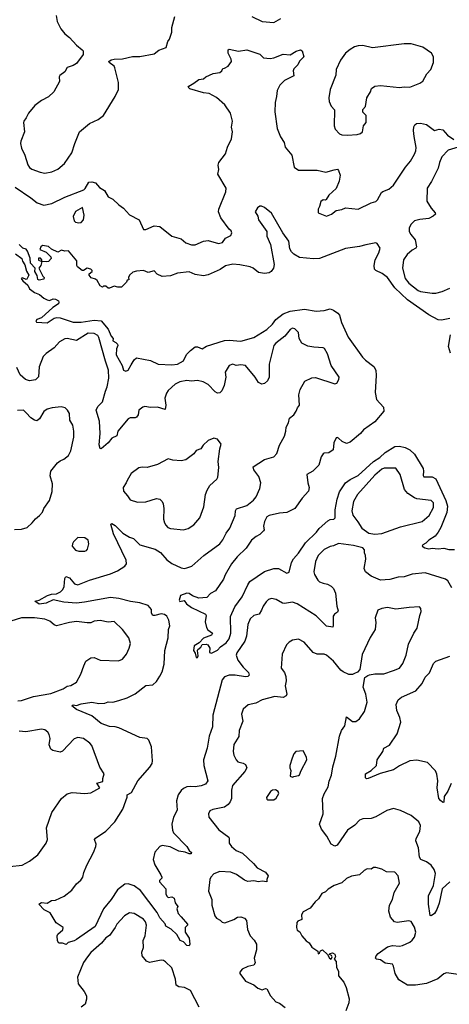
# Model space of a CAD drawing. Extents: x 1954678 to 2060275, y 904822 to 1016299.
# Tile 129 of 256: x 2025840 to 2029500, y 945262 to 953651. Entities that reach past the tile are written whole.
import ezdxf

# ---------------------------------------------------------------- set-up
doc = ezdxf.new("R2010")
doc.units = 0

msp = doc.modelspace()

# ---------------------------------------------------------------- linework, layer by layer
at = {"layer": '0CON20XD'}
for points in [[(2026150, 953685), (2026158.6, 953635), (2026191.7, 953571.7), (2026225, 953530), (2026265, 953500), (2026323.6, 953433.6), (2026372.5, 953395), (2026380, 953385), (2026380, 953355), (2026323.9, 953276.1), (2026295, 953259.2), (2026245.4, 953244.6), (2026225, 953206.7), (2026182.5, 953175), (2026177.5, 953165), (2026180, 953125), (2026130, 953035), (2026085, 952993.8), (2026025, 952961.2), (2025970.3, 952919.7), (2025914, 952855), (2025895.7, 952814.3), (2025875, 952787.5), (2025873.3, 952775), (2025880, 952695), (2025848.6, 952615), (2025847.1, 952595), (2025855.7, 952555), (2025883.3, 952495), (2025910, 952415), (2025925, 952391.2), (2025945, 952378), (2026015, 952351.4), (2026055, 952344.3)], [(2026055, 952344.3), (2026115, 952355.8), (2026165, 952375.8), (2026222, 952425), (2026283.8, 952516.2), (2026308.6, 952595), (2026350, 952695), (2026435, 952767.5), (2026509.7, 952800.3), (2026555.5, 952834.5), (2026655, 952997.5), (2026680.8, 953055), (2026683.3, 953115), (2026651.7, 953241.7), (2026643.8, 953255), (2026602.5, 953285), (2026600, 953295), (2026620.6, 953309.4), (2026645, 953314.2), (2026715, 953316.2), (2026802.3, 953337.7), (2026863.9, 953336.1), (2026985, 953358.8), (2027025, 953390), (2027086.7, 953415), (2027103.3, 953465), (2027115.8, 953484.2), (2027137.5, 953545), (2027136.2, 953585), (2027161.1, 953678.9)], [(2027817.2, 953677.2), (2027905, 953634.4), (2028005, 953626.2), (2028065, 953660)], [(2028632.7, 952667.3), (2028715, 952673.8), (2028745, 952682), (2028761.2, 952695), (2028769.2, 952745), (2028791.2, 952775), (2028792.5, 952835), (2028765, 952862.5), (2028763.3, 952885), (2028785, 952910), (2028798.8, 952985), (2028828.8, 953035), (2028836.7, 953065), (2028865, 953084), (2028915, 953088.8), (2029075, 953072.5), (2029115, 953080), (2029165, 953076), (2029249.7, 953110.3), (2029275, 953127.5), (2029309.5, 953190.5), (2029342.7, 953227.3), (2029364.3, 953285), (2029366, 953335), (2029350, 953365), (2029275.7, 953415.7), (2029175, 953444.3), (2029115, 953446), (2028845, 953412.2), (2028765, 953430.6), (2028725, 953429.2), (2028691.7, 953418.3), (2028655, 953398), (2028615.5, 953364.5), (2028571.9, 953305), (2028537.1, 953225), (2028532.9, 953177.1), (2028486.2, 953055), (2028474.2, 952985), (2028478, 952955), (2028493.3, 952915), (2028523, 952883), (2028518, 952745), (2028528.3, 952718.3), (2028565, 952677.5), (2028585, 952670), (2028632.7, 952667.3)], [(2026725, 952044.3), (2026775, 951988.6), (2026856.7, 951945), (2026895, 951864.2), (2026915, 951862.9), (2026985, 951893.8), (2027035, 951890), (2027136.6, 951806.6), (2027215, 951784), (2027255, 951750), (2027305, 951732.5), (2027335, 951732.5), (2027405, 951762.5), (2027445, 951768.6), (2027534.3, 951744.3), (2027568.5, 951751.5), (2027595, 951790), (2027638.9, 951811.1), (2027648.8, 951835), (2027642.3, 951852.3), (2027625, 951866.7), (2027555, 951961.2), (2027534.5, 952014.5), (2027535.6, 952035), (2027595.8, 952185), (2027600, 952215), (2027528, 952335), (2027536.2, 952375), (2027531.4, 952411.4), (2027536, 952435), (2027592.4, 952507.6), (2027610.6, 952565), (2027644.4, 952635), (2027654.4, 952695), (2027645.6, 952735), (2027651.9, 952785), (2027635.6, 952855), (2027587.5, 952925), (2027517, 952987), (2027453.2, 953023.2), (2027405, 953027.5), (2027290.5, 953060.5), (2027276.7, 953075), (2027280, 953085), (2027325, 953110), (2027365, 953141.9), (2027405, 953146), (2027425, 953163.3), (2027488.3, 953191.7), (2027545, 953200), (2027562.5, 953215), (2027570, 953235), (2027585, 953236.7), (2027616.7, 953255), (2027644, 953295), (2027642, 953315), (2027616.2, 953365), (2027617.5, 953395), (2027625, 953400), (2027705, 953382), (2027775, 953394.4), (2027885, 953358), (2027917.5, 953325), (2027975, 953320), (2028005.5, 953324.5), (2028085, 953358), (2028145, 953350), (2028195, 953382), (2028232.5, 953392.5), (2028247.5, 953385), (2028261.2, 953335), (2028223.9, 953296.1), (2028211.2, 953265), (2028175, 953232.5), (2028170, 953215), (2028175, 953172.5), (2028097, 953133), (2028056.9, 953093.1), (2028033.1, 953046.9), (2028029.1, 952995), (2028015.6, 952945), (2028013.6, 952865), (2028034.4, 952725), (2028062, 952652), (2028092.5, 952605), (2028102, 952565), (2028160, 952495), (2028178.8, 952395), (2028215, 952369.2), (2028375, 952368.9), (2028448.3, 952351.7), (2028518, 952372), (2028546.4, 952376.4), (2028557.5, 952365), (2028570, 952325), (2028563.3, 952275), (2028535, 952213.3), (2028473.6, 952156.4), (2028451.7, 952118.3), (2028445, 952113.3), (2028425, 952116.2), (2028405, 952102.5), (2028395, 952060), (2028382.5, 952037.5), (2028384.3, 952004.3), (2028455, 951977.5), (2028497.5, 951995), (2028535, 952026.2), (2028585, 952033.8), (2028615, 952046.7), (2028725, 952036.2), (2028835, 952090.5), (2028875, 952102.2), (2028887.8, 952115), (2028922.4, 952177.6), (2028935, 952188), (2028985, 952205.8), (2029025, 952240.8), (2029126, 952394), (2029169.5, 952445), (2029203.8, 952506.2), (2029215.4, 952534.6), (2029217.2, 952562.8), (2029199.6, 952655), (2029194.4, 952705.6), (2029198.8, 952738.8), (2029206.2, 952755), (2029220, 952765), (2029255, 952768.1), (2029307.3, 952757.3), (2029375, 952706.7), (2029415, 952718), (2029445, 952711.2), (2029485.5, 952665.5), (2029539.8, 952629.8)], [(2029576, 952565), (2029491.5, 952538.5), (2029436.7, 952483.3), (2029417.1, 952435), (2029405.3, 952384.7), (2029349.2, 952270.8), (2029310.5, 952215), (2029308.6, 952105), (2029344.4, 952044.4), (2029381.2, 952005), (2029382.5, 951995), (2029364.1, 951975.9), (2029324.5, 951955.5), (2029248.3, 951948.3), (2029205, 951936.7), (2029173.1, 951905), (2029159.4, 951875), (2029159.4, 951845), (2029171.1, 951821.1), (2029209.2, 951775), (2029220, 951715), (2029215, 951704.5), (2029182.6, 951687.4), (2029140.6, 951649.4), (2029111.4, 951605), (2029100.9, 951535), (2029125, 951446.2), (2029155, 951406.9), (2029235, 951342.7), (2029255, 951334.6), (2029355, 951319.5), (2029385, 951320.5), (2029440, 951335), (2029505.4, 951364.6)], [(2025802.7, 952222.7), (2025933.8, 952133.8), (2025988.9, 952088.9), (2026045, 952070), (2026115, 952084.4), (2026225, 952137.8), (2026387.7, 952202.3), (2026398.8, 952211.2), (2026430, 952265), (2026455, 952268.8), (2026485, 952260), (2026519.7, 952219.7), (2026563.3, 952195), (2026595, 952141.2), (2026635, 952122.5), (2026683.8, 952073.8), (2026725, 952044.3)], [(2029505.7, 951104.3), (2029435, 951089.5), (2029405, 951094.5), (2029326.2, 951136.2), (2029143.7, 951263.7), (2029035.2, 951365.2), (2028973.4, 951453.4), (2028928.7, 951488.7), (2028874, 951514), (2028863.3, 951525), (2028860, 951555), (2028869.1, 951605), (2028900.4, 951665), (2028911.2, 951705), (2028886.7, 951745), (2028875, 951750), (2028788.2, 951731.8), (2028735, 951717.5), (2028615, 951701.8), (2028395, 951617.3), (2028342.1, 951612.1), (2028225, 951623.8), (2028175, 951652.2), (2028155, 951672.5), (2028143, 951697), (2028132.9, 951765), (2028081.9, 951835), (2027985, 952002.5), (2027925, 952050), (2027901.7, 952061.7), (2027885, 952062.5), (2027865, 952048.8), (2027847.1, 952015), (2027868, 951978), (2027875, 951946.7), (2027945.6, 951845), (2027944.4, 951805), (2027977.1, 951735), (2028009.6, 951565), (2028001.8, 951535), (2027983.3, 951505), (2027965, 951494), (2027925, 951487.3), (2027875.3, 951495.3), (2027828.1, 951535), (2027805, 951543.8), (2027715, 951563.3), (2027655, 951568.1), (2027595, 951553.3), (2027548.2, 951521.8), (2027445, 951476.9), (2027405, 951469.2), (2027335, 951480), (2027285, 951502), (2027185, 951491.2), (2027125, 951467.5), (2027055, 951464), (2027012, 951482), (2026985, 951510), (2026935, 951496.7), (2026895, 951512.5), (2026835, 951508), (2026805, 951498.8), (2026776.7, 951475), (2026767.5, 951455), (2026770, 951435), (2026755, 951430), (2026750, 951415), (2026707, 951373), (2026675, 951372.5), (2026645, 951380), (2026605, 951362.5), (2026593, 951363), (2026575, 951380), (2026555, 951380), (2026545, 951372.5), (2026525, 951382.5), (2026499.3, 951429.3), (2026485, 951440), (2026450.5, 951450.5), (2026432.5, 951475), (2026432.5, 951485), (2026457.5, 951505), (2026457.5, 951515), (2026446.1, 951526.1), (2026415, 951533.8), (2026385, 951513.3), (2026372.5, 951515), (2026333.6, 951543.6), (2026327.5, 951555), (2026326.7, 951595), (2026255, 951680), (2026225, 951677.5), (2026195, 951687.5), (2026165, 951670), (2026110, 951695), (2026085, 951717.5), (2026035, 951727.5), (2026020, 951715), (2026011.7, 951691.7), (2026065, 951670), (2026105, 951630), (2026107.5, 951615), (2026085, 951590), (2026065, 951587.5), (2026030, 951590), (2026030, 951605), (2026018.3, 951618.3), (2026001.7, 951618.3), (2026001.7, 951601.7), (2026030, 951590), (2026020, 951555), (2026002.5, 951535), (2026036.7, 951466.7), (2026050, 951455), (2026045, 951440), (2026005, 951430), (2025995, 951437.5), (2025990.5, 951470.5), (2025970, 951505), (2025971.2, 951535), (2025933.1, 951575), (2025928.7, 951618.7), (2025908, 951678), (2025894.2, 951694.2), (2025867.5, 951705), (2025836.4, 951736.4)], [(2026345, 951918.8), (2026365, 951923.8), (2026383.3, 951945), (2026390, 951985), (2026375, 952050), (2026314.3, 952015.7), (2026295.8, 951975), (2026305, 951937.5), (2026315.9, 951925.9), (2026345, 951918.8)], [(2025803.8, 951655), (2025857.1, 951615), (2025863, 951593), (2025885, 951562.5), (2025897.5, 951507.5), (2025918.8, 951475), (2025900.7, 951439.3), (2025895, 951436.7), (2025865, 951451.2), (2025853.8, 951445), (2025867.5, 951425), (2025908.7, 951388.7), (2025925, 951356.7), (2025943.6, 951343.6), (2025965, 951325.8), (2026009.5, 951309.5), (2026045, 951279.1), (2026075, 951263.6), (2026095, 951259.2), (2026125, 951271.2), (2026145, 951268.6), (2026170, 951255), (2026173.8, 951245), (2026169.5, 951230.5), (2026121.4, 951198.6), (2026025, 951111.4), (2025985.7, 951095), (2025977.5, 951085), (2025982.5, 951072.5), (2026075, 951067.5), (2026135, 951107.5), (2026157, 951113), (2026185, 951110.6), (2026295, 951074.7), (2026365, 951074.7), (2026475, 951089.6), (2026534.7, 951084.7), (2026595.2, 951015.2), (2026619.5, 950955), (2026636.7, 950935), (2026634, 950915), (2026660.3, 950900.3), (2026674, 950885), (2026676, 950875), (2026663.8, 950845), (2026661.4, 950795), (2026711.9, 950705), (2026725, 950664), (2026745, 950656), (2026763.3, 950665), (2026788.8, 950708.8), (2026816.6, 950753.4), (2026835, 950770), (2026955.9, 950745.9), (2027020, 950715), (2027135, 950710), (2027185, 950715.6), (2027235.8, 950745), (2027262.6, 950797.4), (2027296.6, 950833.4), (2027335, 950862.5), (2027355, 950864.2), (2027395, 950846), (2027431.5, 950868.5), (2027585, 950916.9), (2027625, 950919.6), (2027725, 950910.9), (2027835, 950943.5), (2027945, 951011.8), (2027993.2, 951056.8), (2028022.5, 951095), (2028084.3, 951145.7), (2028145, 951166.9), (2028265.2, 951185.2), (2028366.9, 951166.9), (2028435, 951171.8), (2028485, 951188.5), (2028515, 951176.9), (2028550.7, 951150.7), (2028563.4, 951133.4), (2028580.5, 951070.5), (2028640, 950945), (2028760.5, 950775), (2028785, 950749.4), (2028856.9, 950695), (2028873.8, 950665), (2028878.3, 950618.3), (2028867.8, 950475), (2028879.2, 950415), (2028938.8, 950348.8), (2028943.8, 950315), (2028866.7, 950225), (2028770, 950155), (2028744.2, 950125), (2028655, 950050.5), (2028625, 950040.6), (2028587.4, 950057.4), (2028555, 950086), (2028545, 950091.2), (2028535, 950086.7), (2028517.8, 950045), (2028511.4, 949985), (2028475, 949960), (2028435, 949958), (2028425, 949951.2), (2028410, 949925), (2028390, 949855), (2028336.2, 949805), (2028286.7, 949775), (2028294, 949705), (2028307.1, 949665), (2028301.1, 949635), (2028245.6, 949575), (2028182.9, 949485), (2028115, 949452.3), (2028055, 949447.5), (2027965, 949425.7), (2027946.2, 949415), (2027925.7, 949375), (2027918.6, 949335), (2027922.9, 949305), (2027917.5, 949295), (2027887.5, 949265), (2027855, 949247.8), (2027815.7, 949215), (2027770.9, 949149.1), (2027693.1, 949075), (2027644, 949015), (2027589.4, 948920.6), (2027576.2, 948885), (2027508.6, 948785), (2027466.9, 948763.1), (2027435, 948727.5), (2027365, 948721.4), (2027312.4, 948742.4), (2027285, 948760.8), (2027265, 948764.6), (2027210.8, 948745), (2027198, 948705), (2027205, 948694.4), (2027240.7, 948700.7), (2027260, 948675), (2027305, 948642), (2027423.3, 948585), (2027430, 948575), (2027420.9, 948520.9), (2027430.6, 948470.6), (2027441.7, 948451.7), (2027483.8, 948425), (2027475, 948406.7), (2027405, 948382.5), (2027369.7, 948340.3), (2027326.7, 948315), (2027320, 948275), (2027334.4, 948254.4), (2027345, 948216.7), (2027355, 948216.7), (2027359.7, 948230.3), (2027354, 948275), (2027358, 948285), (2027384.2, 948305), (2027395, 948326), (2027428.8, 948328.8), (2027443, 948323), (2027458.8, 948295), (2027458.3, 948258.3), (2027475, 948252.5), (2027525, 948280), (2027552.3, 948307.7), (2027599.4, 948340.6), (2027624.5, 948375), (2027638.5, 948425), (2027637.5, 948565), (2027672.5, 948647.5), (2027736.5, 948733.5), (2027783.5, 948836.5), (2027802.3, 948865), (2027925, 948948.9), (2028005, 948974.5), (2028045.5, 948975.5), (2028115, 948936.2), (2028135, 948943.3), (2028154.5, 949025), (2028172.1, 949057.9), (2028215, 949105.6), (2028276.4, 949193.6), (2028367.9, 949285), (2028390.5, 949315), (2028465, 949381.5), (2028485, 949392.7), (2028515.4, 949394.6), (2028528.6, 949405), (2028526.5, 949473.5), (2028544.4, 949565.6), (2028565, 949626.7), (2028615, 949704.6), (2028655, 949732.9), (2028725, 949768.2), (2028854.1, 949885), (2028909.1, 949920.9), (2028955, 949963.4), (2029035, 950015.2), (2029075, 950016.5), (2029125, 950005.7), (2029165, 949986.8), (2029205, 949948), (2029276.4, 949826.4), (2029281.6, 949805), (2029276.2, 949766.2), (2029283.1, 949755), (2029355, 949755.5), (2029385, 949738.1), (2029471.1, 949555), (2029483.5, 949505), (2029479.3, 949450.7), (2029428.5, 949325), (2029406.5, 949285), (2029378.5, 949251.5), (2029324.7, 949215.3), (2029300.6, 949189.4), (2029274, 949175), (2029270, 949165), (2029291.4, 949151.4), (2029325, 949141.8), (2029355, 949146.9), (2029405, 949141.1), (2029455, 949147.5), (2029495, 949135.8), (2029545, 949137.1)], [(2027832.2, 949557.8), (2027855.6, 949585), (2027885.6, 949655), (2027894.3, 949704.3), (2027878, 949758), (2027834.4, 949815), (2027829.2, 949840.8), (2027925, 949902.9), (2028004.5, 949925.5), (2028030.8, 949955), (2028054.4, 950025), (2028096.5, 950103.5), (2028108.9, 950145), (2028111.4, 950178.6), (2028130, 950215), (2028140, 950255), (2028176.2, 950285), (2028196.7, 950315), (2028206.7, 950345), (2028223.3, 950365), (2028217, 950453), (2028230.9, 950499.1), (2028268.8, 950571.2), (2028330, 950600), (2028360.7, 950600.7), (2028525, 950546.7), (2028542.5, 950555), (2028560, 950585), (2028561.2, 950605), (2028494, 950705), (2028463.2, 950803.2), (2028437.9, 950847.9), (2028425, 950856.2), (2028345, 950859.2), (2028295, 950868), (2028243.8, 950893.8), (2028222.5, 950935), (2028214.3, 950984.3), (2028185, 951016), (2028165, 951022), (2028145, 951012), (2028100, 950955), (2028021.2, 950895), (2028004.2, 950875), (2027965.4, 950714.6), (2027966.9, 950605), (2027951.4, 950575), (2027925, 950550), (2027903.9, 950543.9), (2027875, 950560), (2027846, 950605), (2027765, 950703.8), (2027725, 950708.6), (2027685, 950703.8), (2027655, 950715.7), (2027626.2, 950705), (2027592.1, 950647.9), (2027595.6, 950605), (2027581.9, 950535), (2027561.2, 950488.8), (2027545, 950471.2), (2027525, 950470), (2027505, 950480), (2027445, 950542), (2027402.5, 950565), (2027355, 950575.6), (2027305, 950571.9), (2027265, 950577.5), (2027205, 950564.4), (2027165, 950545.6), (2027105, 950490), (2027091.4, 950468.6), (2027076.7, 950425), (2027086.5, 950365), (2027079.2, 950330.8), (2027015, 950350), (2026955.8, 950345.8), (2026905, 950354), (2026890.3, 950349.7), (2026856.4, 950323.6), (2026848.6, 950285), (2026836, 950265), (2026825, 950258), (2026782.1, 950257.9), (2026765, 950248.8), (2026676.7, 950145), (2026666.7, 950105), (2026624.6, 950085.4), (2026595, 950045.7), (2026535, 949994), (2026525, 949997.5), (2026517.3, 950027.3), (2026525.5, 950125), (2026521.1, 950231.1), (2026492.9, 950325), (2026507.1, 950355), (2026544.3, 950395), (2026572.2, 950485), (2026586.7, 950523.3), (2026600.8, 950595), (2026597.5, 950665), (2026570.9, 950740.9), (2026515, 950944), (2026505, 950960.6), (2026475, 950977.8), (2026425, 950978.5), (2026325, 950916.5), (2026245, 950934.4), (2026225, 950931.4), (2026178.8, 950905), (2026135, 950854), (2026065, 950805.7), (2026039.8, 950780.2), (2026007, 950693), (2026000.9, 950609.1), (2025975, 950581.2), (2025925, 950573.1), (2025888.8, 950585), (2025845, 950623.8), (2025815, 950686.2)], [(2029509.8, 950809.8), (2029493.8, 950865), (2029511.5, 950965)], [(2025795, 949308), (2025855, 949310), (2025902.5, 949325), (2025947.6, 949362.4), (2025975, 949398), (2026008.8, 949425), (2026034, 949455), (2026045.8, 949485), (2026092.9, 949555), (2026118.3, 949631.7), (2026120, 949695), (2026100.8, 949765), (2026105.6, 949804.4), (2026162, 949875), (2026185, 949892.5), (2026216.7, 949905), (2026255, 949938.8), (2026275, 949977.5), (2026301.4, 950095), (2026302.5, 950145), (2026292, 950195), (2026267.3, 950237.3), (2026264.2, 950295), (2026248.8, 950325), (2026227.5, 950345), (2026192.3, 950352.3), (2026116.6, 950343.4), (2026075, 950331.4), (2026045, 950311.2), (2026010.3, 950249.7), (2025985, 950232.5), (2025965, 950238), (2025935, 950257.5), (2025895, 950301.2), (2025873.9, 950323.9), (2025822.3, 950322.3)], [(2027235, 949304), (2027274.3, 949315.7), (2027325, 949348), (2027374.4, 949405.6), (2027409.1, 949500.9), (2027422.2, 949605), (2027436.9, 949643.1), (2027458.7, 949681.3), (2027520, 949735), (2027527.7, 949752.3), (2027535.8, 949835), (2027530, 949885), (2027544, 949995), (2027556.2, 950035), (2027525, 950076.2), (2027495, 950083.8), (2027445, 950066.7), (2027403.8, 950025), (2027383.3, 949995), (2027345, 949978.8), (2027325, 949951.2), (2027255, 949900.8), (2027215, 949891.9), (2027145, 949898), (2027105, 949908.8), (2027015, 949861.9), (2026925, 949835.8), (2026882.9, 949837.1), (2026855, 949831.2), (2026791.2, 949785), (2026754.5, 949725.5), (2026748.1, 949705), (2026722, 949665), (2026724, 949635), (2026760, 949595), (2026780.9, 949560.9), (2026845, 949539.2), (2026915, 949541.4), (2027005, 949570), (2027035, 949564.2), (2027055, 949546.2), (2027061.4, 949525), (2027067.8, 949485), (2027065.8, 949395), (2027072.5, 949365), (2027085, 949343.8), (2027103.3, 949325), (2027125, 949314.2), (2027235, 949304)], [(2028865, 949266), (2028925, 949272.9), (2029085, 949328.9), (2029268, 949375), (2029328.2, 949425), (2029366.5, 949495), (2029365, 949533.3), (2029345.4, 949555.4), (2029225, 949568.9), (2029205, 949575.6), (2029145.8, 949615), (2029118.6, 949648.6), (2029082.9, 949775), (2029045, 949828.8), (2028945, 949828.2), (2028925, 949820.5), (2028865, 949770.9), (2028717.9, 949605), (2028685.4, 949545), (2028670.4, 949465), (2028678.5, 949428.5), (2028721.1, 949371.1), (2028755, 949319.2), (2028815, 949276), (2028865, 949266)], [(2029520.9, 948810.9), (2029488.6, 948868.6), (2029468.8, 948885), (2029295, 948936.4), (2029185, 948927.1), (2029115, 948904.2), (2029065, 948900.6), (2028995, 948881.5), (2028913.3, 948875), (2028835, 948908), (2028787, 948947), (2028774, 948975), (2028788, 949055), (2028786.4, 949086.4), (2028777, 949107), (2028777.5, 949135), (2028765, 949150), (2028685, 949171.2), (2028555, 949187.8), (2028515, 949168.9), (2028485, 949162.2), (2028435, 949135.6), (2028384.4, 949085), (2028361.1, 949035), (2028347.1, 948945), (2028350.8, 948925), (2028379.2, 948875), (2028395, 948861.4), (2028425, 948848.6), (2028462.1, 948842.1), (2028495, 948824), (2028513.2, 948803.2), (2028531.9, 948765), (2028542, 948655), (2028554.2, 948615), (2028547.1, 948602.9), (2028520.8, 948585), (2028511.7, 948568.3), (2028511.7, 948488.3), (2028506.7, 948475), (2028455, 948482), (2028365, 948572.3), (2028205, 948673.8), (2028165, 948686.5), (2028095.9, 948675.9), (2028078.3, 948678.3), (2028025, 948710), (2027985, 948718.8), (2027960.3, 948709.7), (2027939.7, 948690.3), (2027914.2, 948655), (2027901.7, 948618.3), (2027880, 948585), (2027835, 948573.1), (2027803.6, 948546.4), (2027782.9, 948497.1), (2027772.5, 948397.5), (2027758.8, 948355), (2027691.1, 948255), (2027685.5, 948235), (2027698.9, 948195), (2027744.8, 948134.8), (2027789.1, 948089.1), (2027796, 948065), (2027783.3, 948055), (2027765, 948051.5), (2027675, 948066.9), (2027625, 948064.5), (2027585, 948050.9), (2027564.8, 948025.2), (2027484.7, 947725), (2027482.1, 947625), (2027454.7, 947545.3), (2027437.5, 947445), (2027407.5, 947345), (2027409.4, 947295), (2027443.8, 947165), (2027421.9, 947138.1), (2027386.4, 947123.6), (2027335, 947113.5), (2027295, 947116.1), (2027265, 947114.6), (2027235, 947100.7), (2027215, 947083.8), (2027190.9, 947045), (2027175.9, 946995), (2027183.2, 946915), (2027150.4, 946855), (2027135.8, 946795), (2027141.8, 946745), (2027151.9, 946721.9), (2027264, 946605), (2027282.9, 946572.9), (2027303.3, 946555), (2027302.5, 946545), (2027285, 946543.3), (2027248.9, 946558.9), (2027195, 946565.4), (2027122.5, 946602.5), (2027055, 946615.5), (2027034.2, 946605.8), (2026992.9, 946557.1), (2026976.4, 946495), (2026990.3, 946450.3), (2027043.8, 946365), (2027050, 946345), (2027050, 946335), (2027032.3, 946317.7), (2027032, 946305), (2027084.2, 946245), (2027084.1, 946204.1), (2027095, 946182.5), (2027105, 946172.5), (2027135.9, 946175.9), (2027156.7, 946165), (2027164, 946125), (2027186.1, 946096.1), (2027178.8, 946075), (2027190, 946035), (2027215, 946007.5), (2027270, 945945), (2027270, 945935), (2027250, 945915), (2027251.2, 945875), (2027285.4, 945825.4), (2027290, 945775), (2027285, 945760), (2027265, 945762.5), (2027235, 945793.3), (2027207.5, 945805), (2027178.8, 945855), (2027131.2, 945901.2), (2027085, 945926.7), (2027078.5, 945948.5), (2027035, 945997.1), (2027010.9, 946045), (2026869.9, 946229.9), (2026815, 946271.9), (2026765, 946286.9), (2026735, 946286.5), (2026672.6, 946237.4), (2026619.1, 946155), (2026553.7, 946076.3), (2026483.4, 945925), (2026325, 945814.4), (2026305, 945801.9), (2026253, 945787), (2026235, 945770), (2026205, 945782.5), (2026175, 945782.5), (2026162.4, 945802.4), (2026158.8, 945845), (2026165, 945858.1), (2026207.5, 945895), (2026210, 945915), (2026150, 945955), (2026100, 946040), (2026047.7, 946067.7), (2026003.3, 946115), (2026025, 946130), (2026075, 946122.5), (2026110, 946145), (2026145, 946147.5), (2026217.7, 946182.3), (2026285, 946233.3), (2026325, 946286.7), (2026361.7, 946318.3), (2026378.8, 946345), (2026386.2, 946385), (2026411.9, 946448.1), (2026470, 946555), (2026490, 946605), (2026491.2, 946625), (2026476.7, 946665), (2026485, 946676.2), (2026575, 946735.7), (2026650.5, 946815), (2026718.4, 946925), (2026745.5, 946995.5), (2026756.8, 947025), (2026754.8, 947045.2), (2026792.7, 947067.3), (2026845.4, 947164.6), (2026949.3, 947280.7), (2026967.7, 947312.3), (2026971.8, 947335), (2026961.9, 947455), (2026941.2, 947511.2), (2026925, 947526), (2026865, 947536), (2026685, 947617.1), (2026655, 947625.6), (2026605, 947628), (2026535, 947653.2), (2026455, 947719.5), (2026325, 947774), (2026283.3, 947805), (2026295, 947813.8), (2026325, 947807.5), (2026365, 947822.3), (2026455, 947835.3), (2026515, 947824.3), (2026565, 947828), (2026595, 947837.5), (2026635, 947836.2), (2026685, 947851.2), (2026755, 947874), (2026825, 947907.5), (2026915, 947978.8), (2026975, 947983.3), (2027005, 948012.5), (2027035, 948056.7), (2027054, 948095), (2027071.3, 948158.7), (2027075.9, 948275), (2027103.8, 948385), (2027109.1, 948455), (2027120.5, 948485), (2027110.6, 948535), (2027095, 948568), (2027075, 948582.9), (2027045, 948587.5), (2026992.9, 948572.9), (2026975, 948574), (2026964.5, 948594.5), (2026961.9, 948625), (2026935, 948660.8), (2026865, 948683.1), (2026785, 948693.1), (2026685, 948719.2), (2026615, 948727.8), (2026393.3, 948686.7), (2026325, 948680), (2026217.1, 948687.1), (2026125, 948706.4), (2026065, 948680.3), (2026005, 948670.4), (2025970, 948695), (2026005, 948704), (2026076, 948745), (2026110, 948755), (2026155, 948758.1), (2026188.9, 948775), (2026207.8, 948795), (2026219.5, 948820.5), (2026225, 948890), (2026234.2, 948905.8), (2026265, 948895.7), (2026307.5, 948845), (2026335, 948836.4), (2026435, 948874.6), (2026615, 948929.5), (2026672.5, 948955), (2026735, 948995.8), (2026749.2, 949015), (2026746.9, 949045), (2026639.6, 949269.6), (2026617.5, 949352.5), (2026625, 949358.8), (2026655, 949340), (2026720, 949275), (2026775, 949241.4), (2026810.3, 949230.3), (2026865, 949176.7), (2026995, 949139.3), (2027041.2, 949111.2), (2027095, 949048.6), (2027135, 949018.6), (2027215, 948980.6), (2027245, 948975.7), (2027265, 948979.4), (2027305.4, 948994.6), (2027408.8, 949085), (2027545, 949184.2), (2027571.7, 949218.3), (2027600, 949275), (2027630.9, 949319.1), (2027676.9, 949425), (2027678.1, 949465), (2027686.5, 949483.5), (2027775, 949512.2), (2027832.2, 949557.8)], [(2026345, 949122), (2026395, 949123.8), (2026410.7, 949129.3), (2026419.3, 949140.7), (2026430, 949185), (2026423.3, 949215), (2026395, 949236.7), (2026335, 949237.5), (2026299.5, 949200.5), (2026290, 949185), (2026287.5, 949165), (2026315, 949132), (2026345, 949122)], [(2029504.1, 946305.9), (2029439.1, 946245), (2029415, 946123.8), (2029395, 946070), (2029375, 946035.8), (2029345, 946016.2), (2029337, 946017), (2029322.5, 946115), (2029324.4, 946185), (2029366.2, 946275), (2029383.3, 946375), (2029370.9, 946410.9), (2029345, 946446.9), (2029305, 946475.6), (2029258.8, 946495), (2029247.1, 946515), (2029238.9, 946595), (2029214.4, 946655), (2029218.6, 946675), (2029249.4, 946735), (2029254.3, 946785), (2029240, 946815), (2029175, 946871.2), (2029083.9, 946913.9), (2029025, 946930), (2028967.3, 946912.7), (2028875, 946860), (2028835, 946844.3), (2028765, 946841.4), (2028735, 946829.2), (2028695, 946787.5), (2028634, 946745), (2028545, 946618.8), (2028525, 946610), (2028495, 946626.2), (2028458, 946695), (2028412.6, 946752.6), (2028394.4, 946795), (2028424.5, 946885.5), (2028419.5, 947015), (2028434.4, 947055), (2028469.4, 947115), (2028478, 947162), (2028496.4, 947213.6), (2028506.9, 947285), (2028533.7, 947376.3), (2028564.3, 947545), (2028582.5, 947595), (2028610, 947635), (2028625, 947710), (2028675, 947671.2), (2028705, 947671.2), (2028735.6, 947694.4), (2028777.5, 947755), (2028801.4, 947835), (2028789.2, 947905), (2028765.8, 947965), (2028780, 948045), (2028805, 948063.8), (2028821.7, 948068.3), (2028865, 948076), (2028941.7, 948078.3), (2029025, 948105.8), (2029075, 948126), (2029105, 948166.2), (2029132.5, 948235), (2029151.3, 948328.7), (2029197.8, 948425), (2029227.1, 948465), (2029248, 948575), (2029260.7, 948609.3), (2029256.7, 948635), (2029245, 948646.7), (2029158.1, 948641.9), (2029045, 948629.2), (2028975, 948642), (2028926.2, 948633.8), (2028890.7, 948619.3), (2028868, 948555), (2028875.7, 948515), (2028867.5, 948455), (2028825, 948386.7), (2028757.9, 948242.1), (2028738.8, 948115), (2028717.3, 948092.7), (2028691.2, 948078.8), (2028675, 948072), (2028645, 948071.4), (2028595, 948092.9), (2028575, 948108.6), (2028514.6, 948184.6), (2028455, 948235.6), (2028435, 948245.6), (2028375, 948246), (2028340.3, 948260.3), (2028265, 948348), (2028215, 948373.3), (2028165, 948363.8), (2028135, 948346.7), (2028113.8, 948325), (2028075.9, 948244.1), (2028068, 948125), (2028095, 948090), (2028108.6, 948055), (2028111.2, 948018.8), (2028102.2, 947975), (2028115.6, 947905), (2028111.4, 947888.6), (2028085, 947874.2), (2028015, 947884.4), (2027905, 947857.1), (2027851.7, 947828.3), (2027785.8, 947814.2), (2027745, 947776.7), (2027728.8, 947735), (2027740.8, 947675), (2027709.2, 947595), (2027707.3, 947542.7), (2027664.3, 947475), (2027657.5, 947415), (2027664, 947385), (2027683.6, 947343.6), (2027698.7, 947328.7), (2027745, 947317.1), (2027763.8, 947305), (2027775.6, 947275), (2027758.9, 947245), (2027653.3, 947125), (2027643.3, 947085), (2027644.4, 947015), (2027633.7, 946986.3), (2027616.7, 946963.3), (2027585, 946940.5), (2027485, 946922.5), (2027460.3, 946909.7), (2027447.5, 946885), (2027450.8, 946855), (2027537.8, 946747.8), (2027621.2, 946685), (2027626.2, 946675), (2027624.3, 946634.3), (2027644, 946605), (2027685, 946573.1), (2027739.2, 946549.2), (2027832.6, 946462.6), (2027862.5, 946425), (2027935, 946386.7), (2027956.2, 946355), (2027946.2, 946325), (2027946.2, 946303.8), (2027905, 946310.8), (2027875, 946305.7), (2027835, 946314.2), (2027785, 946307.8), (2027755, 946320.6), (2027688.3, 946368.3), (2027637.9, 946387.9), (2027545, 946394.3), (2027495, 946373.8), (2027468, 946345), (2027459.2, 946325), (2027449.5, 946225), (2027475.8, 946155), (2027477.1, 946105), (2027503.1, 946015), (2027516, 945995), (2027547.4, 945977.4), (2027565, 945962.2), (2027586.8, 945956.8), (2027665, 945983.5), (2027695, 946003.1), (2027725, 946007.5), (2027755.8, 945995.8), (2027773.8, 945975), (2027780.3, 945900.3), (2027803.8, 945845), (2027839.1, 945809.1), (2027857.1, 945775), (2027858.8, 945725), (2027837.5, 945655), (2027846.7, 945615), (2027833.6, 945596.4), (2027785, 945583.3), (2027735, 945560), (2027716.7, 945535), (2027716.7, 945525), (2027765, 945458.8), (2027836.1, 945426.1), (2027867.7, 945397.7), (2027905, 945385.8), (2027935, 945396), (2027945, 945393.3), (2027976.7, 945335), (2028022.3, 945282.3), (2028055, 945271.2), (2028103.3, 945235)], [(2025825, 947847.8), (2025855, 947850), (2025956.7, 947885), (2026105, 947908.9), (2026210.9, 947949.1), (2026245, 947973.1), (2026275, 947978.6), (2026323.3, 948005), (2026361.2, 948075), (2026385.8, 948145), (2026404.4, 948185.6), (2026445, 948214.2), (2026475, 948216), (2026525, 948194), (2026681.7, 948188.3), (2026715, 948201.2), (2026750, 948245), (2026774, 948295), (2026783.3, 948335), (2026770, 948385), (2026715, 948454), (2026645, 948523.8), (2026595, 948516.2), (2026525, 948532), (2026475, 948525.8), (2026445, 948512.5), (2026415, 948510.8), (2026325, 948524.3), (2026265, 948515.6), (2026155, 948486.9), (2026135, 948494.3), (2026096.4, 948526.4), (2026055, 948541.9), (2025965.4, 948555.4), (2025855, 948555.4), (2025764.7, 948525.3)], [(2029515, 947142.5), (2029488.8, 947078.8), (2029457.7, 947032.3), (2029455, 946982.5), (2029445, 946980), (2029425, 946996.7), (2029410.8, 947015), (2029397.7, 947105), (2029403.2, 947165), (2029395, 947223.3), (2029381.7, 947251.7), (2029315, 947322), (2029225, 947340.8), (2029165, 947335.8), (2029075, 947294.4), (2029025, 947260.6), (2028911.8, 947228.2), (2028810, 947185), (2028795, 947183.8), (2028785, 947190), (2028787.5, 947225), (2028835, 947253.3), (2028880, 947295), (2028886.4, 947343.6), (2028933.8, 947415), (2028943.8, 947445), (2028990, 947470), (2029055.8, 947565), (2029087.1, 947665), (2029080, 947705), (2029053.8, 947763.8), (2029047.5, 947815), (2029066, 947855), (2029092.6, 947877.4), (2029215, 947932.9), (2029268.1, 947995), (2029295, 948049.2), (2029332.9, 948085), (2029364.6, 948165.4), (2029385, 948185.8), (2029505, 948228)], [(2025755, 946435.5), (2025862.6, 946447.4), (2025925, 946480), (2025995, 946535.8), (2026066.4, 946633.6), (2026075.8, 946665.8), (2026069.2, 946765), (2026113.3, 946895), (2026196, 947015), (2026245, 947055.8), (2026287.3, 947067.3), (2026395, 947058.8), (2026445, 947062), (2026522.5, 947105), (2026498.8, 947145), (2026548.8, 947161.2), (2026547.5, 947185), (2026561.2, 947225), (2026522.2, 947282.2), (2026455.6, 947465.6), (2026437.9, 947487.9), (2026385, 947526), (2026335, 947536.2), (2026305, 947523.8), (2026205, 947418), (2026185, 947408.8), (2026123.6, 947423.6), (2026106.4, 947436.4), (2026092.5, 947472.5), (2026099.4, 947525), (2026090.3, 947560.3), (2026080.3, 947580.3), (2026055, 947600.6), (2026025, 947606.4), (2025893.8, 947583.8), (2025835, 947587.9)], [(2028165, 947197.5), (2028175, 947202.5), (2028215, 947210), (2028225, 947217.5), (2028237.5, 947255), (2028285.7, 947344.3), (2028285, 947367.5), (2028255, 947422.5), (2028192.5, 947415), (2028176.2, 947395), (2028161.2, 947358.8), (2028142, 947295), (2028141.2, 947275), (2028151.2, 947255), (2028143.3, 947205), (2028165, 947197.5)], [(2028005, 947003.3), (2028025, 947017.5), (2028047, 947057), (2028042.5, 947075), (2028018.3, 947088.3), (2027995, 947086.7), (2027976.7, 947075), (2027943, 947023), (2027945, 947010), (2027953.6, 947003.6), (2028005, 947003.3)], [(2029575.6, 945514.4), (2029475, 945529.5), (2029455, 945521.1), (2029402.4, 945477.6), (2029305, 945438.8), (2029213.3, 945423.3), (2029145, 945423.8), (2029069.7, 945469.7), (2029038.6, 945525), (2029025.6, 945585.6), (2029015, 945602.5), (2028955, 945612), (2028915, 945640), (2028880, 945645), (2028872.5, 945655), (2028877.5, 945675), (2028893.3, 945695), (2028975, 945751.2), (2029017.7, 945762.3), (2029075, 945757.5), (2029102.5, 945762.5), (2029165, 945791.9), (2029185, 945809.2), (2029203.3, 945835), (2029214.4, 945875), (2029205, 945920), (2029175, 945968), (2029154.1, 945974.1), (2029055, 945958), (2029034.2, 945964.2), (2028999.2, 946005), (2028986.1, 946056.1), (2028990, 946105), (2029017.1, 946155), (2029030.8, 946215), (2029076.2, 946295), (2029064, 946355), (2029035, 946386.2), (2028965, 946390), (2028925, 946413.3), (2028873.6, 946426.4), (2028853.3, 946426.7), (2028835, 946412.5), (2028800, 946415), (2028775, 946402.5), (2028735.8, 946364.2), (2028667.3, 946352.7), (2028625, 946334.3), (2028583.5, 946296.5), (2028520, 946275), (2028468.6, 946241.4), (2028445, 946218.8), (2028415, 946206.2), (2028385, 946160), (2028356.7, 946135), (2028315, 946081.2), (2028255, 946050.8), (2028240.6, 946025), (2028243.3, 945985), (2028211.2, 945968.8), (2028202.7, 945957.3), (2028197.5, 945915), (2028203, 945893), (2028227.9, 945877.9), (2028243.6, 945843.6), (2028281.7, 945801.7), (2028306, 945786), (2028328.3, 945748.3), (2028380, 945715), (2028383, 945693), (2028395, 945700), (2028401.7, 945718.3), (2028420, 945725), (2028462.5, 945685), (2028480, 945655), (2028495, 945647.5), (2028502.5, 945665), (2028496.4, 945676.4), (2028480, 945685), (2028482.5, 945695), (2028505, 945700), (2028525, 945687.5), (2028530, 945665), (2028520, 945645), (2028536.7, 945625), (2028538.8, 945575), (2028556.2, 945545), (2028557.5, 945505), (2028600.7, 945450.7), (2028622, 945405), (2028647.7, 945307.7), (2028643.8, 945275), (2028617.5, 945205)], [(2027368.2, 945238.2), (2027295, 945380), (2027245, 945404.3), (2027195, 945411.4), (2027174.3, 945424.3), (2027167.1, 945475), (2027135, 945571.2), (2027083.7, 945623.7), (2027065, 945635.5), (2027045, 945638.5), (2026945, 945617.5), (2026919.4, 945629.4), (2026884.6, 945674.6), (2026879.4, 945705), (2026895.6, 945745), (2026893.3, 945805), (2026907.8, 945845), (2026920.5, 945935), (2026911.1, 945965), (2026895, 945987.5), (2026815.6, 946035.6), (2026775, 946042), (2026734, 946015), (2026667.8, 945945), (2026654.5, 945915.5), (2026605, 945846.7), (2026575, 945828), (2026538.3, 945781.7), (2026445, 945702.9), (2026417, 945667), (2026383.2, 945616.8), (2026333.9, 945493.9), (2026338.8, 945435), (2026389.8, 945369.8), (2026409.4, 945335), (2026410, 945305), (2026397, 945263), (2026365, 945236.2)]]:
    msp.add_lwpolyline(points, dxfattribs=at)

doc.saveas('drawing.dxf')
